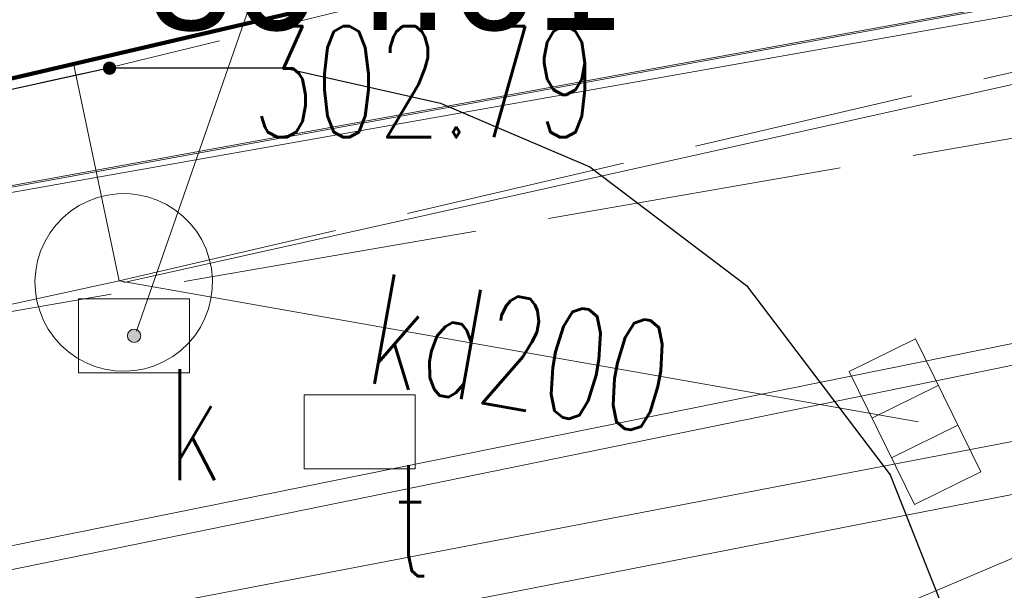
# Model space of a CAD drawing. Header units: metres. Extents: x 6567444 to 13135881, y 5574237 to 11149086.
# Tile 192 of 212: x 6567917.92 to 6567924.57, y 5574575.06 to 5574578.91. Entities that reach past the tile are written whole.
import ezdxf
from ezdxf.enums import TextEntityAlignment as Align

# ---------------------------------------------------------------- set-up
doc = ezdxf.new("R2010")
doc.units = ezdxf.units.M
for name, pattern in [('_MDCP$0$2.0_1.0', [3, 2, -1]), ('_MDCP$0$L_0_04', [1.5, 1, -0.5]), ('_MDCP$0$L_2_50', [2.5, 2, -0.5]), ('_MDCP$1$L_0_06', [2, 1.5, -0.5]), ('GE.I.6640.1.468.2024_MDCP_dodatkowe pomiary_12.03.2026$0$2.0_1.0', [3, 2, -1]), ('GE.I.6640.1.468.2024_MDCP_dodatkowe pomiary_12.03.2026$0$L_0_04', [1.5, 1, -0.5]), ('GE.I.6640.1.468.2024_MDCP_dodatkowe pomiary_12.03.2026$0$L_0_06', [2, 1.5, -0.5]), ('GE.I.6640.1.468.2024_MDCP_dodatkowe pomiary_12.03.2026$0$L_2_50', [2.5, 2, -0.5])]:
    doc.linetypes.add(name, pattern=pattern)
for name, color, linetype, lineweight in [('_MDCP$0$GES_InneUrzadzeniaTowarzyszace', 7, 'Continuous', 18), ('_MDCP$0$GES_InneUrzadzeniaTowarzyszace_P', 7, 'Continuous', 18), ('_MDCP$0$GES_PrzewodElektroenergetyczny', 1, 'Continuous', 18), ('_MDCP$0$GES_PrzewodElektroenergetyczny_Projektowany', 7, 'Continuous', 18), ('_MDCP$0$GES_PrzewodKanalizacyjny_Projektowany', 7, 'Continuous', 18), ('_MDCP$0$GES_PrzewodTelekomunikacyjny', 30, 'Continuous', 18), ('_MDCP$0$GES_Rzedna', 7, 'Continuous', 18), ('_MDCP$0$GES_UrzadzeniaSiecKanalizacyjna_P', 7, 'Continuous', 18), ('_MDCP$0$OT_Komunikacja', 7, 'Continuous', 18), ('_MDCP$0$OTRS', 7, 'Continuous', 13), ('_MDCP$0$OTRS_O', 7, 'Continuous', 20), ('_MDCP$0$Z_ZAKRES', 214, 'Continuous', 90), ('_MDCP$1$GES_PrzewodKanalizacyjny', 36, 'Continuous', 18), ('GE.I.6640.1.468.2024_MDCP_dodatkowe pomiary_12.03.2026$0$GES_InneUrzadzeniaTowarzyszace', 7, 'Continuous', 18), ('GE.I.6640.1.468.2024_MDCP_dodatkowe pomiary_12.03.2026$0$GES_InneUrzadzeniaTowarzyszace_P', 7, 'Continuous', 18), ('GE.I.6640.1.468.2024_MDCP_dodatkowe pomiary_12.03.2026$0$GES_PrzewodElektroenergetyczny', 1, 'Continuous', 18), ('GE.I.6640.1.468.2024_MDCP_dodatkowe pomiary_12.03.2026$0$GES_PrzewodElektroenergetyczny_Projektowany', 7, 'Continuous', 18), ('GE.I.6640.1.468.2024_MDCP_dodatkowe pomiary_12.03.2026$0$GES_PrzewodKanalizacyjny', 36, 'Continuous', 18), ('GE.I.6640.1.468.2024_MDCP_dodatkowe pomiary_12.03.2026$0$GES_PrzewodKanalizacyjny_Projektowany', 7, 'Continuous', 18), ('GE.I.6640.1.468.2024_MDCP_dodatkowe pomiary_12.03.2026$0$GES_PrzewodTelekomunikacyjny', 30, 'Continuous', 18), ('GE.I.6640.1.468.2024_MDCP_dodatkowe pomiary_12.03.2026$0$GES_Rzedna', 7, 'Continuous', 18), ('GE.I.6640.1.468.2024_MDCP_dodatkowe pomiary_12.03.2026$0$GES_UrzadzeniaSiecKanalizacyjna_P', 7, 'Continuous', 18), ('GE.I.6640.1.468.2024_MDCP_dodatkowe pomiary_12.03.2026$0$OT_Komunikacja', 7, 'Continuous', 18), ('GE.I.6640.1.468.2024_MDCP_dodatkowe pomiary_12.03.2026$0$OTRS', 7, 'Continuous', 13), ('GE.I.6640.1.468.2024_MDCP_dodatkowe pomiary_12.03.2026$0$OTRS_O', 7, 'Continuous', 20), ('GE.I.6640.1.468.2024_MDCP_dodatkowe pomiary_12.03.2026$0$Z_ZAKRES', 214, 'Continuous', 90)]:
    doc.layers.add(name, color=color, linetype=linetype, lineweight=lineweight)
doc.styles.add('_MDCP$0$BDOT', font='arial.ttf', dxfattribs={"width": 0.9})
doc.styles.add('_MDCP$0$STANDARD', font='simplex.shx')
doc.styles.add('GE.I.6640.1.468.2024_MDCP_dodatkowe pomiary_12.03.2026$0$BDOT', font='arial.ttf', dxfattribs={"width": 0.9})
doc.styles.add('GE.I.6640.1.468.2024_MDCP_dodatkowe pomiary_12.03.2026$0$STANDARD', font='simplex.shx')

# ---------------------------------------------------------------- blocks, each defined once
blk = doc.blocks.new('_MDCP$0$SUPW_R')
at = {"color": 0, "linetype": 'Continuous', "lineweight": 18, "flags": 128}
blk.add_lwpolyline([(0.75, 0.5), (0.75, -0.5), (-0.75, -0.5), (-0.75, 0.5)], close=True, dxfattribs=at)
blk = doc.blocks.new('_MDCP$0$other_SUPS01_05')
at = {"linetype": 'Continuous', "lineweight": 13}
blk.add_hatch(color=0, dxfattribs=at).paths.add_polyline_path([(0, -0.091, 1), (0, 0.091, 1)])
at = {"color": 0, "linetype": 'Continuous', "lineweight": 13}
blk.add_circle((0, 0), 0.0906, dxfattribs=at)
blk = doc.blocks.new('_MDCP$0$other_SUKK')
at = {"color": 0, "linetype": 'Continuous', "lineweight": 18, "flags": 128}
blk.add_lwpolyline([(1, 0.5), (1, -0.5), (-1, -0.5), (-1, 0.5), (1, 0.5)], close=True, dxfattribs=at)
for points in [[(-0.3, 0.5), (-0.3, -0.5)], [(0.3, 0.5), (0.3, -0.5)]]:
    blk.add_lwpolyline(points, dxfattribs=at)
blk = doc.blocks.new('_MDCP$0$OTRS')
at = {"layer": '_MDCP$0$OTRS', "color": 0, "lineweight": -3, "const_width": 0.09}
blk.add_lwpolyline([(-0.045, 0, 1), (0.045, 0, 1)], format="xyb", close=True, dxfattribs=at)
at = {"layer": '_MDCP$0$OTRS_O', "color": 0, "style": '_MDCP$0$BDOT'}
blk.add_attdef('RZEDNA', (0.514, 0.515), '', height=1.5, dxfattribs=at)
blk = doc.blocks.new('_MDCP')
at = {"layer": '_MDCP$0$GES_InneUrzadzeniaTowarzyszace', "color": 36, "linetype": 'Continuous', "lineweight": 18, "flags": 128}
blk.add_lwpolyline([(6567918.5592, 5574576.5434), (6567918.4916, 5574576.5542), (6567918.4256, 5574576.5727), (6567918.3622, 5574576.5985), (6567918.3021, 5574576.6314), (6567918.2462, 5574576.671), (6567918.1951, 5574576.7167), (6567918.1496, 5574576.7679), (6567918.1102, 5574576.8239), (6567918.0775, 5574576.8841), (6567918.0518, 5574576.9476), (6567918.0335, 5574577.0136), (6567918.0229, 5574577.0813), (6567918.0201, 5574577.1497), (6567918.0251, 5574577.2181), (6567918.0378, 5574577.2854), (6567918.0582, 5574577.3508), (6567918.0858, 5574577.4135), (6567918.1204, 5574577.4726), (6567918.1616, 5574577.5274), (6567918.2087, 5574577.5771), (6567918.2612, 5574577.6211), (6567918.3183, 5574577.6589), (6567918.3794, 5574577.6899), (6567918.4436, 5574577.7138), (6567918.5101, 5574577.7301), (6567918.5781, 5574577.7388), (6567918.6466, 5574577.7397), (6567918.7147, 5574577.7328), (6567918.7817, 5574577.7181), (6567918.8465, 5574577.6959), (6567918.9083, 5574577.6665), (6567918.9664, 5574577.6302), (6567919.02, 5574577.5875), (6567919.0684, 5574577.539), (6567919.1109, 5574577.4853), (6567919.147, 5574577.4271), (6567919.1763, 5574577.3651), (6567919.1983, 5574577.3002), (6567919.2127, 5574577.2333), (6567919.2195, 5574577.1651), (6567919.2184, 5574577.0966), (6567919.2095, 5574577.0287), (6567919.1929, 5574576.9622), (6567919.1689, 5574576.8981), (6567919.1377, 5574576.8371), (6567919.0998, 5574576.78), (6567919.0556, 5574576.7277), (6567919.0057, 5574576.6807), (6567918.9508, 5574576.6397), (6567918.8916, 5574576.6053), (6567918.8288, 5574576.5778), (6567918.7634, 5574576.5577), (6567918.696, 5574576.5451), (6567918.6277, 5574576.5404)], close=True, dxfattribs=at)
at = {"layer": '_MDCP$0$GES_PrzewodElektroenergetyczny', "color": 1, "linetype": 'Continuous', "lineweight": 18}
for points in [[(6567867.94, 5574568.33), (6567873.881, 5574569.658), (6567880.075, 5574570.908), (6567909.127, 5574576.204), (6567943.2222, 5574582.4161)], [(6567867.94, 5574568.33), (6567873.911, 5574569.652), (6567880.105, 5574570.902), (6567928.942, 5574579.805), (6567930.594, 5574580.106), (6567943.2236, 5574582.4084)], [(6567943.2542, 5574582.2391), (6567909.127, 5574576.204), (6567889.67, 5574572.763), (6567874.092, 5574569.903), (6567866.549, 5574568.127), (6567863.2, 5574565.721), (6567847.979, 5574563.389), (6567834.386, 5574560.54), (6567829.197, 5574557.801), (6567825.396, 5574554.557), (6567825.286, 5574554.465), (6567823.983, 5574553.351), (6567823.887, 5574553.328), (6567823.56, 5574553.266), (6567822.367, 5574553.026), (6567822.149, 5574553.016), (6567821.707, 5574552.996), (6567817.963, 5574552.826), (6567817.484, 5574552.804), (6567812.181, 5574552.562), (6567800.221, 5574552.715), (6567799.811, 5574552.733), (6567793.4995, 5574551.3928)], [(6567943.5781, 5574580.4498), (6567880.22, 5574567.52), (6567879.71, 5574566.23), (6567878.836, 5574565.386), (6567873.65, 5574564.68), (6567858.185, 5574560.669)], [(6567943.5781, 5574580.4498), (6567880.22, 5574567.52), (6567879.71, 5574566.23), (6567878.836, 5574565.386), (6567873.65, 5574564.68), (6567858.185, 5574560.669)], [(6567838.664, 5574557.463), (6567839.429, 5574557.634), (6567846.812, 5574559.385), (6567851.645, 5574560.446), (6567868.123, 5574564.188), (6567878.034, 5574566.506), (6567891.189, 5574569.42), (6567902.264, 5574571.789), (6567930.529, 5574577.195), (6567943.6914, 5574579.8241)]]:
    blk.add_lwpolyline(points, dxfattribs=at)
at = {"layer": '_MDCP$0$GES_PrzewodElektroenergetyczny_Projektowany', "color": 1, "linetype": '_MDCP$0$L_2_50', "lineweight": 18}
blk.add_lwpolyline([(6567943.4121, 5574581.367), (6567943.17, 5574581.32), (6567913.09, 5574576.12), (6567888.01, 5574572.01), (6567877.14, 5574569.91), (6567875.36, 5574567.7), (6567875.01, 5574566.91), (6567863.39, 5574564.59), (6567846.75, 5574561.93), (6567839.02, 5574560.65), (6567829.79, 5574558.45), (6567816.07, 5574555.81), (6567793.4535, 5574551.5948)], dxfattribs=at)
at = {"layer": '_MDCP$0$GES_PrzewodElektroenergetyczny_Projektowany', "color": 1, "linetype": '_MDCP$0$L_2_50', "lineweight": 18, "flags": 128}
blk.add_lwpolyline([(6567870.5648, 5574563.351), (6567870.6465, 5574564.6292), (6567878.4747, 5574566.0161), (6567879.0264, 5574567.2433), (6567881.5566, 5574567.3722), (6567883.4058, 5574567.4955), (6567885.9022, 5574567.9578), (6567892.6517, 5574569.3446), (6567901.3428, 5574570.9781), (6567915.5506, 5574573.5669), (6567920.1736, 5574574.4299), (6567923.348, 5574574.7381), (6567925.6903, 5574575.7243), (6567934.2581, 5574577.2036), (6567936.1998, 5574577.3886), (6567936.5871, 5574576.24)], dxfattribs=at)
at = {"layer": '_MDCP$0$GES_PrzewodKanalizacyjny_Projektowany', "color": 36, "linetype": '_MDCP$1$L_0_06', "lineweight": 18, "flags": 128}
blk.add_lwpolyline([(6567918.59, 5574577.15), (6567917.83, 5574580.76), (6567917.16, 5574583.67)], dxfattribs=at)
at = {"layer": '_MDCP$0$GES_PrzewodKanalizacyjny_Projektowany', "color": 36, "linetype": '_MDCP$1$L_0_06', "lineweight": 18}
blk.add_lwpolyline([(6567802.8974, 5574571.1415), (6567804.15, 5574570.77), (6567822.57, 5574570.72), (6567823.94, 5574565.73), (6567834.83, 5574555.79), (6567851.21, 5574561.61), (6567874.07, 5574567.2), (6567898.27, 5574572.78), (6567918.59, 5574577.15), (6567936.88, 5574581.42)], dxfattribs=at)
at = {"layer": '_MDCP$0$GES_PrzewodKanalizacyjny_Projektowany', "color": 36, "linetype": 'Continuous', "flags": 128}
blk.add_lwpolyline([(6567918.59, 5574577.15), (6567923.99, 5574576.2)], dxfattribs=at)
at = {"layer": '_MDCP$0$GES_PrzewodTelekomunikacyjny', "color": 30, "linetype": 'Continuous', "lineweight": 18}
blk.add_lwpolyline([(6567943.617, 5574580.2347), (6567928.625, 5574577.107), (6567926.389, 5574577.084), (6567901.645, 5574572.089), (6567892.736, 5574570.263), (6567886.856, 5574570.805)], dxfattribs=at)
at = {"layer": '_MDCP$0$GES_PrzewodTelekomunikacyjny', "color": 30, "linetype": 'Continuous', "lineweight": 18, "flags": 128}
blk.add_lwpolyline([(6567928.387, 5574576.441), (6567874.808, 5574565.99), (6567865.525, 5574563.914)], dxfattribs=at)
at = {"layer": '_MDCP$0$GES_Rzedna', "color": 7, "linetype": 'Continuous', "lineweight": 13, "flags": 128}
blk.add_lwpolyline([(6567922.0665, 5574579.0577), (6567919.4884, 5574579.0577), (6567918.7055, 5574576.8101)], dxfattribs=at)
at = {"layer": '_MDCP$0$OT_Komunikacja', "color": 7, "linetype": '_MDCP$1$L_0_06', "lineweight": 18}
blk.add_lwpolyline([(6567940.636, 5574584.001), (6567918.52, 5574578.59), (6567905.44, 5574575.72), (6567900.9, 5574574.64), (6567885.44, 5574571.03), (6567870.69, 5574567.61), (6567854.92, 5574563.97)], dxfattribs=at)
at = {"layer": '_MDCP$0$OT_Komunikacja', "color": 7, "linetype": 'Continuous', "lineweight": 25, "flags": 128}
blk.add_lwpolyline([(6567857.08, 5574558.64), (6567878.36, 5574563.51), (6567907.32, 5574570.28), (6567908.58, 5574572.61), (6567905.5, 5574574.28), (6567905.13, 5574574.52), (6567904.95, 5574574.89), (6567905.03, 5574575.37), (6567905.44, 5574575.72), (6567918.52, 5574578.59), (6567919.7, 5574578.59), (6567920.76, 5574578.35), (6567921.77, 5574577.92), (6567922.83, 5574577.12), (6567923.8, 5574575.84), (6567924.51, 5574574.05), (6567925.03, 5574571.71), (6567925.42, 5574570.12), (6567926.172, 5574565.569), (6567928.182, 5574555.336), (6567929.81, 5574547.284), (6567935.279, 5574519.986)], dxfattribs=at)
at = {"layer": '_MDCP$0$OT_Komunikacja', "color": 7, "linetype": '_MDCP$0$L_0_04', "lineweight": 18, "flags": 128}
blk.add_lwpolyline([(6567919.7, 5574578.59), (6567920.76, 5574578.35), (6567921.77, 5574577.92), (6567922.83, 5574577.12), (6567923.8, 5574575.84), (6567924.51, 5574574.05), (6567925.03, 5574571.71), (6567925.42, 5574570.12), (6567926.172, 5574565.569), (6567928.182, 5574555.336), (6567929.81, 5574547.284), (6567935.279, 5574519.986), (6567935.957, 5574516.391), (6567939.3, 5574499.444), (6567941.361, 5574488.965), (6567942.778, 5574481.353), (6567941.559, 5574476.747), (6567935.05, 5574510.337), (6567926.066, 5574555.647), (6567923.648, 5574568.154), (6567923.33, 5574569.78), (6567923.13, 5574570.56), (6567922.7, 5574571.28), (6567922.48, 5574571.32), (6567907.73, 5574567.88), (6567907.32, 5574570.28), (6567908.58, 5574572.61), (6567905.5, 5574574.28), (6567905.13, 5574574.52), (6567904.95, 5574574.89), (6567905.03, 5574575.37), (6567905.44, 5574575.72), (6567918.52, 5574578.59)], close=True, dxfattribs=at)
at = {"layer": '_MDCP$0$Z_ZAKRES', "linetype": '_MDCP$0$2.0_1.0', "lineweight": 140, "ltscale": 3}
blk.add_lwpolyline([(6567820.4066, 5574555.7194), (6567847.2319, 5574561.9971), (6567929.3564, 5574581.2058), (6567956.4427, 5574443.9114), (6567955.8272, 5574425.4811), (6567951.0155, 5574407.0696), (6567933.7775, 5574381.8658), (6567907.3117, 5574367.3176), (6567855.7392, 5574355.6499), (6567852.5819, 5574378.7472), (6567848.1054, 5574411.5719), (6567841.6932, 5574438.9942), (6567818.9458, 5574517.2526)], close=True, dxfattribs=at)
at = {"layer": '_MDCP$1$GES_PrzewodKanalizacyjny', "color": 36, "linetype": 'Continuous', "lineweight": 18, "flags": 128}
blk.add_lwpolyline([(6567934.15, 5574580.6), (6567918.62, 5574577.14)], dxfattribs=at)
at = {"layer": '_MDCP$0$GES_InneUrzadzeniaTowarzyszace_P', "linetype": 'Continuous', "xscale": 0.5, "yscale": 0.5, "zscale": 0.5}
for p in [(6567918.69, 5574576.78), (6567920.214, 5574576.131)]:
    blk.add_blockref('_MDCP$0$SUPW_R', p, dxfattribs=at)
at = {"layer": '_MDCP$0$GES_Rzedna', "color": 36, "linetype": 'Continuous', "xscale": 0.5, "yscale": 0.5, "zscale": 0.5}
blk.add_blockref('_MDCP$0$other_SUPS01_05', (6567918.69, 5574576.78), dxfattribs=at)
at = {"layer": '_MDCP$0$GES_UrzadzeniaSiecKanalizacyjna_P', "color": 36, "linetype": 'Continuous', "xscale": 0.5, "yscale": 0.5, "zscale": 0.5, "rotation": 296.2457484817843}
blk.add_blockref('_MDCP$0$other_SUKK', (6567923.9676, 5574576.2001), dxfattribs=at)
at = {"layer": '_MDCP$0$OTRS', "xscale": 0.5, "yscale": 0.5, "zscale": 0.5}
blk.add_blockref('_MDCP$0$OTRS', (6567918.524, 5574578.587, 304.605), dxfattribs=at).add_auto_attribs({'RZEDNA': '304.61'})
at = {"layer": '_MDCP$0$GES_InneUrzadzeniaTowarzyszace_P', "color": 7, "lineweight": 15, "style": '_MDCP$0$STANDARD', "width": 0.66}
for s, p in [('k', (6567918.915, 5574576.555)), ('t', (6567920.439, 5574575.906))]:
    blk.add_text(s, height=0.75, dxfattribs=at).set_placement(p, align=Align.TOP_LEFT)
at = {"layer": '_MDCP$0$GES_Rzedna', "color": 36, "lineweight": 15, "style": '_MDCP$0$STANDARD', "width": 0.66}
blk.add_text('302.79', height=0.75, dxfattribs=at).set_placement((6567919.4884, 5574578.8702), align=Align.TOP_LEFT)
at = {"layer": '_MDCP$1$GES_PrzewodKanalizacyjny', "color": 36, "lineweight": 15, "style": '_MDCP$0$STANDARD', "width": 0.66}
blk.add_text('kd200', height=0.75, rotation=-10.2, dxfattribs=at).set_placement((6567921.3, 5574576.66), align=Align.MIDDLE_CENTER)
blk = doc.blocks.new('GE.I.6640.1.468.2024_MDCP_dodatkowe pomiary_12.03.2026$0$SUPW_R')
at = {"color": 0, "linetype": 'Continuous', "lineweight": 18, "flags": 128}
blk.add_lwpolyline([(0.75, 0.5), (0.75, -0.5), (-0.75, -0.5), (-0.75, 0.5)], close=True, dxfattribs=at)
blk = doc.blocks.new('GE.I.6640.1.468.2024_MDCP_dodatkowe pomiary_12.03.2026$0$other_SUPS01_05')
at = {"linetype": 'Continuous', "lineweight": 13}
blk.add_hatch(color=0, dxfattribs=at).paths.add_polyline_path([(0, -0.091, 1), (0, 0.091, 1)])
at = {"color": 0, "linetype": 'Continuous', "lineweight": 13}
blk.add_circle((0, 0), 0.0906, dxfattribs=at)
blk = doc.blocks.new('GE.I.6640.1.468.2024_MDCP_dodatkowe pomiary_12.03.2026$0$other_SUKK')
at = {"color": 0, "linetype": 'Continuous', "lineweight": 18, "flags": 128}
blk.add_lwpolyline([(1, 0.5), (1, -0.5), (-1, -0.5), (-1, 0.5), (1, 0.5)], close=True, dxfattribs=at)
for points in [[(-0.3, 0.5), (-0.3, -0.5)], [(0.3, 0.5), (0.3, -0.5)]]:
    blk.add_lwpolyline(points, dxfattribs=at)
blk = doc.blocks.new('GE.I.6640.1.468.2024_MDCP_dodatkowe pomiary_12.03.2026$0$OTRS')
at = {"layer": 'GE.I.6640.1.468.2024_MDCP_dodatkowe pomiary_12.03.2026$0$OTRS', "color": 0, "lineweight": -3, "const_width": 0.09}
blk.add_lwpolyline([(-0.045, 0, 1), (0.045, 0, 1)], format="xyb", close=True, dxfattribs=at)
at = {"layer": 'GE.I.6640.1.468.2024_MDCP_dodatkowe pomiary_12.03.2026$0$OTRS_O', "color": 0, "style": 'GE.I.6640.1.468.2024_MDCP_dodatkowe pomiary_12.03.2026$0$BDOT'}
blk.add_attdef('RZEDNA', (0.514, 0.515), '', height=1.5, dxfattribs=at)
blk = doc.blocks.new('GE.I.6640.1.468.2024_MDCP_dodatkowe pomiary_12.03.2026')
at = {"layer": 'GE.I.6640.1.468.2024_MDCP_dodatkowe pomiary_12.03.2026$0$GES_InneUrzadzeniaTowarzyszace', "color": 36, "linetype": 'Continuous', "lineweight": 18, "flags": 128}
blk.add_lwpolyline([(6567918.5592, 5574576.5434), (6567918.4916, 5574576.5542), (6567918.4256, 5574576.5727), (6567918.3622, 5574576.5985), (6567918.3021, 5574576.6314), (6567918.2462, 5574576.671), (6567918.1951, 5574576.7167), (6567918.1496, 5574576.7679), (6567918.1102, 5574576.8239), (6567918.0775, 5574576.8841), (6567918.0518, 5574576.9476), (6567918.0335, 5574577.0136), (6567918.0229, 5574577.0813), (6567918.0201, 5574577.1497), (6567918.0251, 5574577.2181), (6567918.0378, 5574577.2854), (6567918.0582, 5574577.3508), (6567918.0858, 5574577.4135), (6567918.1204, 5574577.4726), (6567918.1616, 5574577.5274), (6567918.2087, 5574577.5771), (6567918.2612, 5574577.6211), (6567918.3183, 5574577.6589), (6567918.3794, 5574577.6899), (6567918.4436, 5574577.7138), (6567918.5101, 5574577.7301), (6567918.5781, 5574577.7388), (6567918.6466, 5574577.7397), (6567918.7147, 5574577.7328), (6567918.7817, 5574577.7181), (6567918.8465, 5574577.6959), (6567918.9083, 5574577.6665), (6567918.9664, 5574577.6302), (6567919.02, 5574577.5875), (6567919.0684, 5574577.539), (6567919.1109, 5574577.4853), (6567919.147, 5574577.4271), (6567919.1763, 5574577.3651), (6567919.1983, 5574577.3002), (6567919.2127, 5574577.2333), (6567919.2195, 5574577.1651), (6567919.2184, 5574577.0966), (6567919.2095, 5574577.0287), (6567919.1929, 5574576.9622), (6567919.1689, 5574576.8981), (6567919.1377, 5574576.8371), (6567919.0998, 5574576.78), (6567919.0556, 5574576.7277), (6567919.0057, 5574576.6807), (6567918.9508, 5574576.6397), (6567918.8916, 5574576.6053), (6567918.8288, 5574576.5778), (6567918.7634, 5574576.5577), (6567918.696, 5574576.5451), (6567918.6277, 5574576.5404)], close=True, dxfattribs=at)
at = {"layer": 'GE.I.6640.1.468.2024_MDCP_dodatkowe pomiary_12.03.2026$0$GES_PrzewodElektroenergetyczny', "color": 1, "linetype": 'Continuous', "lineweight": 18}
for points in [[(6567867.94, 5574568.33), (6567873.881, 5574569.658), (6567880.075, 5574570.908), (6567909.127, 5574576.204), (6567943.2222, 5574582.4161)], [(6567867.94, 5574568.33), (6567873.911, 5574569.652), (6567880.105, 5574570.902), (6567928.942, 5574579.805), (6567930.594, 5574580.106), (6567943.2236, 5574582.4084)], [(6567943.2542, 5574582.2391), (6567909.127, 5574576.204), (6567889.67, 5574572.763), (6567874.092, 5574569.903), (6567866.549, 5574568.127), (6567863.2, 5574565.721), (6567847.979, 5574563.389), (6567834.386, 5574560.54), (6567829.197, 5574557.801), (6567825.396, 5574554.557), (6567825.286, 5574554.465), (6567823.983, 5574553.351), (6567823.887, 5574553.328), (6567823.56, 5574553.266), (6567822.367, 5574553.026), (6567822.149, 5574553.016), (6567821.707, 5574552.996), (6567817.963, 5574552.826), (6567817.484, 5574552.804), (6567812.181, 5574552.562), (6567800.221, 5574552.715), (6567799.811, 5574552.733), (6567793.4995, 5574551.3928)], [(6567943.5781, 5574580.4498), (6567880.22, 5574567.52), (6567879.71, 5574566.23), (6567878.836, 5574565.386), (6567873.65, 5574564.68), (6567858.185, 5574560.669)], [(6567943.5781, 5574580.4498), (6567880.22, 5574567.52), (6567879.71, 5574566.23), (6567878.836, 5574565.386), (6567873.65, 5574564.68), (6567858.185, 5574560.669)], [(6567838.664, 5574557.463), (6567839.429, 5574557.634), (6567846.812, 5574559.385), (6567851.645, 5574560.446), (6567868.123, 5574564.188), (6567878.034, 5574566.506), (6567891.189, 5574569.42), (6567902.264, 5574571.789), (6567930.529, 5574577.195), (6567943.6914, 5574579.8241)]]:
    blk.add_lwpolyline(points, dxfattribs=at)
at = {"layer": 'GE.I.6640.1.468.2024_MDCP_dodatkowe pomiary_12.03.2026$0$GES_PrzewodElektroenergetyczny_Projektowany', "color": 1, "linetype": 'GE.I.6640.1.468.2024_MDCP_dodatkowe pomiary_12.03.2026$0$L_2_50', "lineweight": 18}
blk.add_lwpolyline([(6567943.4121, 5574581.367), (6567943.17, 5574581.32), (6567913.09, 5574576.12), (6567888.01, 5574572.01), (6567877.14, 5574569.91), (6567875.36, 5574567.7), (6567875.01, 5574566.91), (6567863.39, 5574564.59), (6567846.75, 5574561.93), (6567839.02, 5574560.65), (6567829.79, 5574558.45), (6567816.07, 5574555.81), (6567793.4535, 5574551.5948)], dxfattribs=at)
at = {"layer": 'GE.I.6640.1.468.2024_MDCP_dodatkowe pomiary_12.03.2026$0$GES_PrzewodElektroenergetyczny_Projektowany', "color": 1, "linetype": 'GE.I.6640.1.468.2024_MDCP_dodatkowe pomiary_12.03.2026$0$L_2_50', "lineweight": 18, "flags": 128}
blk.add_lwpolyline([(6567870.5648, 5574563.351), (6567870.6465, 5574564.6292), (6567878.4747, 5574566.0161), (6567879.0264, 5574567.2433), (6567881.5566, 5574567.3722), (6567883.4058, 5574567.4955), (6567885.9022, 5574567.9578), (6567892.6517, 5574569.3446), (6567901.3428, 5574570.9781), (6567915.5506, 5574573.5669), (6567920.1736, 5574574.4299), (6567923.348, 5574574.7381), (6567925.6903, 5574575.7243), (6567934.2581, 5574577.2036), (6567936.1998, 5574577.3886), (6567936.5871, 5574576.24)], dxfattribs=at)
at = {"layer": 'GE.I.6640.1.468.2024_MDCP_dodatkowe pomiary_12.03.2026$0$GES_PrzewodKanalizacyjny', "color": 36, "linetype": 'Continuous', "lineweight": 18, "flags": 128}
blk.add_lwpolyline([(6567934.15, 5574580.6), (6567918.62, 5574577.14)], dxfattribs=at)
at = {"layer": 'GE.I.6640.1.468.2024_MDCP_dodatkowe pomiary_12.03.2026$0$GES_PrzewodKanalizacyjny_Projektowany', "color": 36, "linetype": 'GE.I.6640.1.468.2024_MDCP_dodatkowe pomiary_12.03.2026$0$L_0_06', "lineweight": 18, "flags": 128}
blk.add_lwpolyline([(6567918.59, 5574577.15), (6567917.83, 5574580.76), (6567917.16, 5574583.67)], dxfattribs=at)
at = {"layer": 'GE.I.6640.1.468.2024_MDCP_dodatkowe pomiary_12.03.2026$0$GES_PrzewodKanalizacyjny_Projektowany', "color": 36, "linetype": 'GE.I.6640.1.468.2024_MDCP_dodatkowe pomiary_12.03.2026$0$L_0_06', "lineweight": 18}
blk.add_lwpolyline([(6567802.8974, 5574571.1415), (6567804.15, 5574570.77), (6567822.57, 5574570.72), (6567823.94, 5574565.73), (6567834.83, 5574555.79), (6567851.21, 5574561.61), (6567874.07, 5574567.2), (6567898.27, 5574572.78), (6567918.59, 5574577.15), (6567936.88, 5574581.42)], dxfattribs=at)
at = {"layer": 'GE.I.6640.1.468.2024_MDCP_dodatkowe pomiary_12.03.2026$0$GES_PrzewodKanalizacyjny_Projektowany', "color": 36, "linetype": 'Continuous', "flags": 128}
blk.add_lwpolyline([(6567918.59, 5574577.15), (6567923.99, 5574576.2)], dxfattribs=at)
at = {"layer": 'GE.I.6640.1.468.2024_MDCP_dodatkowe pomiary_12.03.2026$0$GES_PrzewodTelekomunikacyjny', "color": 30, "linetype": 'Continuous', "lineweight": 18}
blk.add_lwpolyline([(6567943.617, 5574580.2347), (6567928.625, 5574577.107), (6567926.389, 5574577.084), (6567901.645, 5574572.089), (6567892.736, 5574570.263), (6567886.856, 5574570.805)], dxfattribs=at)
at = {"layer": 'GE.I.6640.1.468.2024_MDCP_dodatkowe pomiary_12.03.2026$0$GES_PrzewodTelekomunikacyjny', "color": 30, "linetype": 'Continuous', "lineweight": 18, "flags": 128}
blk.add_lwpolyline([(6567928.387, 5574576.441), (6567874.808, 5574565.99), (6567865.525, 5574563.914)], dxfattribs=at)
at = {"layer": 'GE.I.6640.1.468.2024_MDCP_dodatkowe pomiary_12.03.2026$0$GES_Rzedna', "color": 7, "linetype": 'Continuous', "lineweight": 13, "flags": 128}
blk.add_lwpolyline([(6567922.0665, 5574579.0577), (6567919.4884, 5574579.0577), (6567918.7055, 5574576.8101)], dxfattribs=at)
at = {"layer": 'GE.I.6640.1.468.2024_MDCP_dodatkowe pomiary_12.03.2026$0$OT_Komunikacja', "color": 7, "linetype": 'GE.I.6640.1.468.2024_MDCP_dodatkowe pomiary_12.03.2026$0$L_0_06', "lineweight": 18}
blk.add_lwpolyline([(6567940.636, 5574584.001), (6567918.52, 5574578.59), (6567905.44, 5574575.72), (6567900.9, 5574574.64), (6567885.44, 5574571.03), (6567870.69, 5574567.61), (6567854.92, 5574563.97)], dxfattribs=at)
at = {"layer": 'GE.I.6640.1.468.2024_MDCP_dodatkowe pomiary_12.03.2026$0$OT_Komunikacja', "color": 7, "linetype": 'Continuous', "lineweight": 25, "flags": 128}
blk.add_lwpolyline([(6567857.08, 5574558.64), (6567878.36, 5574563.51), (6567907.32, 5574570.28), (6567908.58, 5574572.61), (6567905.5, 5574574.28), (6567905.13, 5574574.52), (6567904.95, 5574574.89), (6567905.03, 5574575.37), (6567905.44, 5574575.72), (6567918.52, 5574578.59), (6567919.7, 5574578.59), (6567920.76, 5574578.35), (6567921.77, 5574577.92), (6567922.83, 5574577.12), (6567923.8, 5574575.84), (6567924.51, 5574574.05), (6567925.03, 5574571.71), (6567925.42, 5574570.12), (6567926.172, 5574565.569), (6567928.182, 5574555.336), (6567929.81, 5574547.284), (6567935.279, 5574519.986)], dxfattribs=at)
at = {"layer": 'GE.I.6640.1.468.2024_MDCP_dodatkowe pomiary_12.03.2026$0$OT_Komunikacja', "color": 7, "linetype": 'GE.I.6640.1.468.2024_MDCP_dodatkowe pomiary_12.03.2026$0$L_0_04', "lineweight": 18, "flags": 128}
blk.add_lwpolyline([(6567919.7, 5574578.59), (6567920.76, 5574578.35), (6567921.77, 5574577.92), (6567922.83, 5574577.12), (6567923.8, 5574575.84), (6567924.51, 5574574.05), (6567925.03, 5574571.71), (6567925.42, 5574570.12), (6567926.172, 5574565.569), (6567928.182, 5574555.336), (6567929.81, 5574547.284), (6567935.279, 5574519.986), (6567935.957, 5574516.391), (6567939.3, 5574499.444), (6567941.361, 5574488.965), (6567942.778, 5574481.353), (6567941.559, 5574476.747), (6567935.05, 5574510.337), (6567926.066, 5574555.647), (6567923.648, 5574568.154), (6567923.33, 5574569.78), (6567923.13, 5574570.56), (6567922.7, 5574571.28), (6567922.48, 5574571.32), (6567907.73, 5574567.88), (6567907.32, 5574570.28), (6567908.58, 5574572.61), (6567905.5, 5574574.28), (6567905.13, 5574574.52), (6567904.95, 5574574.89), (6567905.03, 5574575.37), (6567905.44, 5574575.72), (6567918.52, 5574578.59)], close=True, dxfattribs=at)
at = {"layer": 'GE.I.6640.1.468.2024_MDCP_dodatkowe pomiary_12.03.2026$0$Z_ZAKRES', "linetype": 'GE.I.6640.1.468.2024_MDCP_dodatkowe pomiary_12.03.2026$0$2.0_1.0', "lineweight": 140, "ltscale": 3}
blk.add_lwpolyline([(6567820.4066, 5574555.7194), (6567847.2319, 5574561.9971), (6567929.3564, 5574581.2058), (6567956.4427, 5574443.9114), (6567955.8272, 5574425.4811), (6567951.0155, 5574407.0696), (6567933.7775, 5574381.8658), (6567907.3117, 5574367.3176), (6567855.7392, 5574355.6499), (6567852.5819, 5574378.7472), (6567848.1054, 5574411.5719), (6567841.6932, 5574438.9942), (6567818.9458, 5574517.2526)], close=True, dxfattribs=at)
at = {"layer": 'GE.I.6640.1.468.2024_MDCP_dodatkowe pomiary_12.03.2026$0$GES_InneUrzadzeniaTowarzyszace_P', "linetype": 'Continuous', "xscale": 0.5, "yscale": 0.5, "zscale": 0.5}
for p in [(6567918.69, 5574576.78), (6567920.214, 5574576.131)]:
    blk.add_blockref('GE.I.6640.1.468.2024_MDCP_dodatkowe pomiary_12.03.2026$0$SUPW_R', p, dxfattribs=at)
at = {"layer": 'GE.I.6640.1.468.2024_MDCP_dodatkowe pomiary_12.03.2026$0$GES_Rzedna', "color": 36, "linetype": 'Continuous', "xscale": 0.5, "yscale": 0.5, "zscale": 0.5}
blk.add_blockref('GE.I.6640.1.468.2024_MDCP_dodatkowe pomiary_12.03.2026$0$other_SUPS01_05', (6567918.69, 5574576.78), dxfattribs=at)
at = {"layer": 'GE.I.6640.1.468.2024_MDCP_dodatkowe pomiary_12.03.2026$0$GES_UrzadzeniaSiecKanalizacyjna_P', "color": 36, "linetype": 'Continuous', "xscale": 0.5, "yscale": 0.5, "zscale": 0.5, "rotation": 296.2457484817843}
blk.add_blockref('GE.I.6640.1.468.2024_MDCP_dodatkowe pomiary_12.03.2026$0$other_SUKK', (6567923.9676, 5574576.2001), dxfattribs=at)
at = {"layer": 'GE.I.6640.1.468.2024_MDCP_dodatkowe pomiary_12.03.2026$0$OTRS', "xscale": 0.5, "yscale": 0.5, "zscale": 0.5}
blk.add_blockref('GE.I.6640.1.468.2024_MDCP_dodatkowe pomiary_12.03.2026$0$OTRS', (6567918.524, 5574578.587, 304.605), dxfattribs=at).add_auto_attribs({'RZEDNA': '304.61'})
at = {"layer": 'GE.I.6640.1.468.2024_MDCP_dodatkowe pomiary_12.03.2026$0$GES_InneUrzadzeniaTowarzyszace_P', "color": 7, "lineweight": 15, "style": 'GE.I.6640.1.468.2024_MDCP_dodatkowe pomiary_12.03.2026$0$STANDARD', "width": 0.66}
for s, p in [('k', (6567918.915, 5574576.555)), ('t', (6567920.439, 5574575.906))]:
    blk.add_text(s, height=0.75, dxfattribs=at).set_placement(p, align=Align.TOP_LEFT)
at = {"layer": 'GE.I.6640.1.468.2024_MDCP_dodatkowe pomiary_12.03.2026$0$GES_PrzewodKanalizacyjny', "color": 36, "lineweight": 15, "style": 'GE.I.6640.1.468.2024_MDCP_dodatkowe pomiary_12.03.2026$0$STANDARD', "width": 0.66}
blk.add_text('kd200', height=0.75, rotation=-10.2, dxfattribs=at).set_placement((6567921.3, 5574576.66), align=Align.MIDDLE_CENTER)
at = {"layer": 'GE.I.6640.1.468.2024_MDCP_dodatkowe pomiary_12.03.2026$0$GES_Rzedna', "color": 36, "lineweight": 15, "style": 'GE.I.6640.1.468.2024_MDCP_dodatkowe pomiary_12.03.2026$0$STANDARD', "width": 0.66}
blk.add_text('302.79', height=0.75, dxfattribs=at).set_placement((6567919.4884, 5574578.8702), align=Align.TOP_LEFT)

msp = doc.modelspace()

# ---------------------------------------------------------------- block references
at = {"layer": 'Defpoints'}
msp.add_blockref('GE.I.6640.1.468.2024_MDCP_dodatkowe pomiary_12.03.2026', (0, 0), dxfattribs=at)

# ---------------------------------------------------------------- next in the draw order: block references
msp.add_blockref('_MDCP', (0, 0))

doc.saveas('drawing.dxf')
